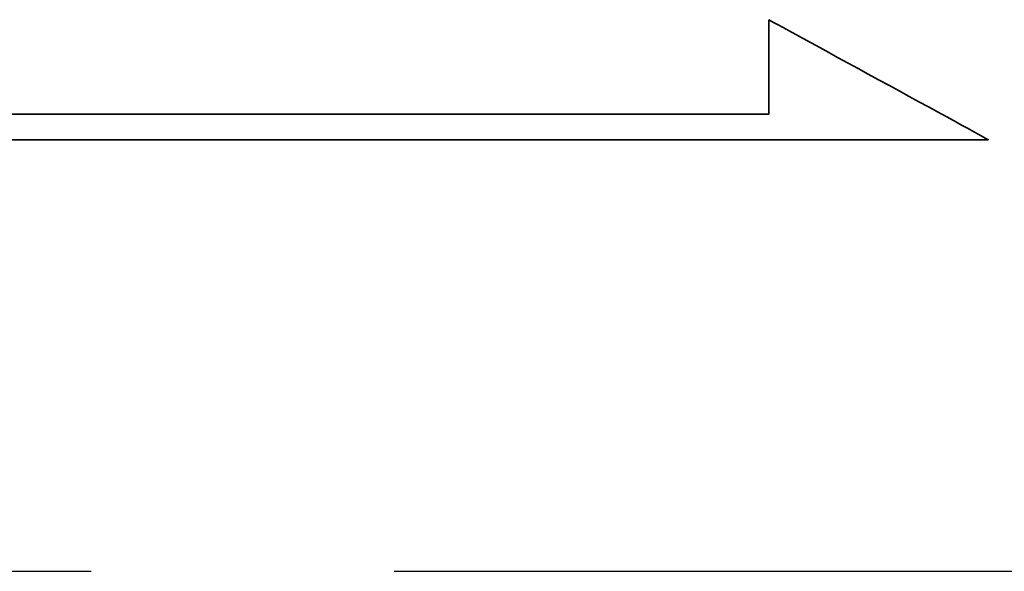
# Model space of a CAD drawing. Extents: x 898 to 1231, y 65 to 273.
# Tile 39 of 44: x 1186.61 to 1194.73, y 188.05 to 192.59. Entities that reach past the tile are written whole.
import ezdxf

# ---------------------------------------------------------------- set-up
doc = ezdxf.new("R2010")
doc.units = 0
doc.header["$MEASUREMENT"] = 0
doc.linetypes.add('CENTER', pattern=[2, 1.25, -0.25, 0.25, -0.25])
for name, color, linetype in [('CL', 1, 'CENTER'), ('DIM', 4, 'CONTINUOUS'), ('layer 1', 7, 'CONTINUOUS')]:
    doc.layers.add(name, color=color, linetype=linetype)

# ---------------------------------------------------------------- blocks, each defined once
blk = doc.blocks.new('TBI MOTION logo(完整正式版)')
at = {"layer": 'layer 1', "color": 22, "lineweight": 35}
blk.add_open_spline([(75.90875, -9.47875), (75.90875, -9.47875), (75.90875, -12.28625), (75.90875, -12.28625), (75.90875, -12.28625), (75.90875, -12.28625), (75.90875, -12.47875), (75.90875, -12.47875), (75.90875, -12.47875), (75.90875, -12.47875), (75.71625, -12.47875), (75.71625, -12.47875), (75.71625, -12.47875), (75.71625, -12.47875), (-88.32875, -12.47875), (-88.32875, -12.47875), (-88.32875, -12.47875), (-88.32875, -12.47875), (-88.32875, -13.29375), (-88.32875, -13.29375), (-88.32875, -13.29375), (-88.32875, -13.29375), (82.89125, -13.29375), (82.89125, -13.29375), (82.89125, -13.29375), (82.89125, -13.29375), (75.90875, -9.47875), (75.90875, -9.47875)], degree=3, knots=[0, 0, 0, 0, 0.14285714, 0.14285714, 0.14285714, 0.14285715, 0.28571429, 0.28571429, 0.28571429, 0.2857143, 0.42857143, 0.42857143, 0.42857143, 0.42857144, 0.57142857, 0.57142857, 0.57142857, 0.57142858, 0.71428571, 0.71428571, 0.71428571, 0.71428572, 0.85714286, 0.85714286, 0.85714286, 0.85714287, 1, 1, 1, 1], dxfattribs=at)

msp = doc.modelspace()

# ---------------------------------------------------------------- linework, layer by layer
at = {"layer": 'CL', "color": 0, "linetype": 'CENTER', "ltscale": 10}
msp.add_line((1109.7021, 188.0491), (1210.7718, 188.0491), dxfattribs=at)

# ---------------------------------------------------------------- block references
at = {"layer": 'DIM', "xscale": 0.2591999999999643, "yscale": 0.2591999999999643, "zscale": 0.2591999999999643}
msp.add_blockref('TBI MOTION logo(完整正式版)', (1173.1154, 195.0509), dxfattribs=at)

doc.saveas('drawing.dxf')
